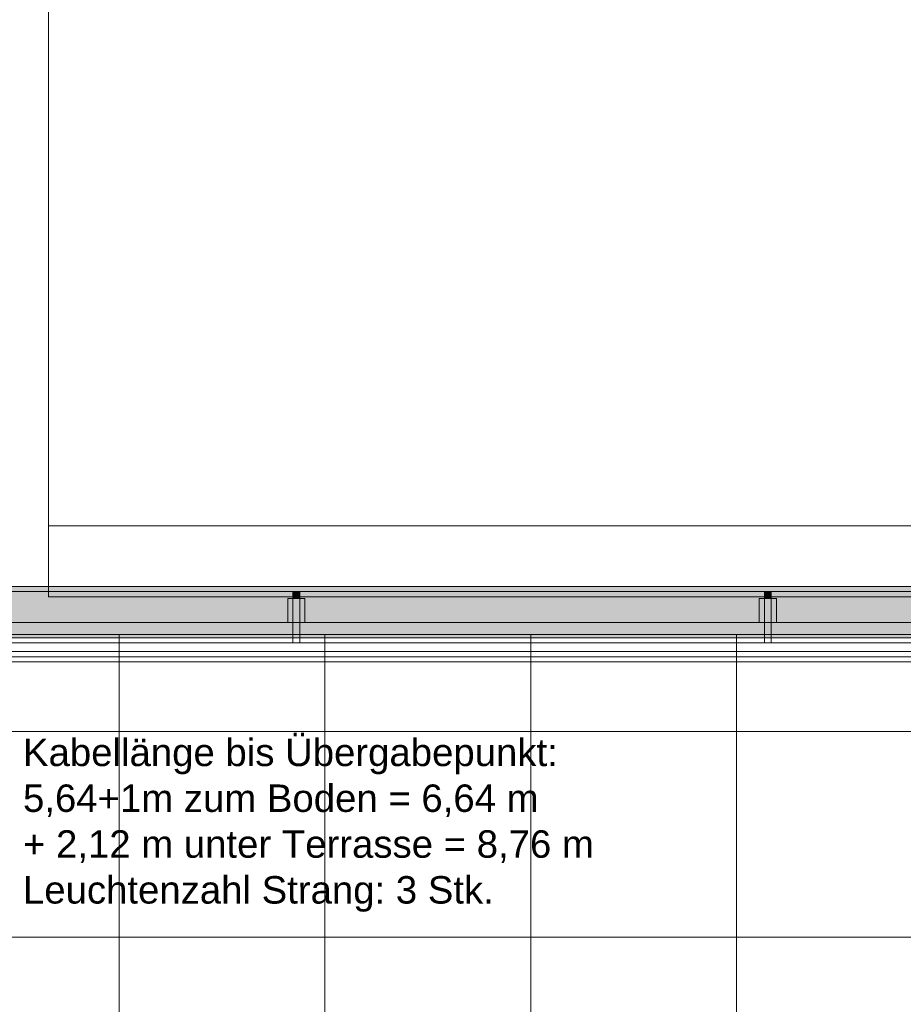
# Model space of a CAD drawing. Extents: x -620 to 300, y 62 to 1112.
# Tile 54 of 200: x -349 to -297, y 429 to 486. Entities that reach past the tile are written whole.
import ezdxf

# ---------------------------------------------------------------- set-up
doc = ezdxf.new("R2010")
doc.units = 0
doc.layers.get('0').update_dxf_attribs({"lineweight": 13})
doc.layers.add('00_E_ST_Handlaufleuchte_Kabel_Text', color=7, linetype='Continuous', lineweight=13)
for name, color, linetype, lineweight, true_color in [('30 -33 Aussenwände- 7 Fassade_ Elemente', 7, 'Continuous', 9, 0x00aacc), ('30 -34 Innenwände- 6 Elemente', 7, 'Continuous', 9, 0xff6633), ('30 -36 Dächer- 3 Dachbeläge', 7, 'Continuous', 15, 0x9999ff), ('30 -36 Dächer- 4 Dachbekleidungen', 7, 'Continuous', 9, 0xccccff), ('60- 61 allgemeine Ausstattung- 4 Terrassen', 9, 'Continuous', 9, 0x808080)]:
    doc.layers.add(name, color=color, linetype=linetype, lineweight=lineweight, true_color=true_color)
doc.styles.get("Standard").update_dxf_attribs({"font": 'ARIALN.TTF'})

# ---------------------------------------------------------------- blocks, each defined once
blk = doc.blocks.new('Referenz-A06CPVM1L0')
at = {"layer": '30 -33 Aussenwände- 7 Fassade_ Elemente', "color": 0, "linetype": 'Continuous', "ltscale": 0.13}
for p, q in [((-346.876, 601.814), (-346.876, 452.414)), ((-346.876, 456.554), (-292.576, 456.554)), ((-346.876, 453.014), (-346.876, 456.554)), ((-346.876, 456.554), (-291.976, 456.554)), ((-346.876, 452.414), (-346.876, 456.554)), ((-292.576, 453.014), (-346.876, 453.014)), ((-291.976, 452.414), (-346.876, 452.414)), ((-346.876, 452.414), (26.884, 452.414))]:
    blk.add_line(p, q, dxfattribs=at)
at = {"layer": '30 -34 Innenwände- 6 Elemente', "color": 0, "linetype": 'Continuous', "ltscale": 0.13}
for p, q in [((-346.876, 452.414), (-346.876, 601.814)), ((26.884, 452.414), (-346.876, 452.414)), ((-349.076, 450.214), (26.884, 450.214)), ((26.884, 449.214), (-350.076, 449.214)), ((-350.676, 448.614), (26.884, 448.614))]:
    blk.add_line(p, q, dxfattribs=at)
at = {"layer": '30 -36 Dächer- 3 Dachbeläge', "color": 0, "linetype": 'Continuous', "ltscale": 0.15}
for p, q in [((-349.076, 453.014), (26.884, 453.014)), ((26.884, 450.014), (-349.076, 450.014))]:
    blk.add_line(p, q, dxfattribs=at)
at = {"layer": '30 -36 Dächer- 3 Dachbeläge', "color": 0, "lineweight": 9}
for p, q in [((-332.626, 452.314), (-332.626, 452.714)), ((-332.226, 452.714), (-332.226, 452.314)), ((-305.126, 452.314), (-305.126, 452.714)), ((-304.726, 452.714), (-304.726, 452.314)), ((-332.226, 452.314), (-332.626, 452.314)), ((-304.726, 452.314), (-305.126, 452.314))]:
    blk.add_line(p, q, dxfattribs=at)
at = {"layer": '30 -36 Dächer- 3 Dachbeläge', "color": 0, "lineweight": 0}
for points in [[(-349.076, 450.014), (-349.076, 453.014), (26.884, 450.014)], [(26.884, 450.014), (-349.076, 453.014), (26.884, 453.014)], [(-332.626, 452.314), (-332.226, 452.314), (-332.626, 452.714)], [(-332.626, 452.714), (-332.226, 452.314), (-332.226, 452.714)], [(-305.126, 452.314), (-304.726, 452.314), (-305.126, 452.714)], [(-305.126, 452.714), (-304.726, 452.314), (-304.726, 452.714)]]:
    blk.add_solid(points, dxfattribs=at)
at = {"layer": '30 -36 Dächer- 4 Dachbekleidungen', "color": 0, "linetype": 'Continuous', "ltscale": 0.13}
for p, q in [((-349.076, 452.714), (26.884, 452.714)), ((-332.926, 450.914), (-332.926, 452.314)), ((-332.926, 452.314), (-332.626, 452.314)), ((-332.226, 452.314), (-332.626, 452.314)), ((-332.626, 452.314), (-332.626, 450.914)), ((-332.226, 450.914), (-332.226, 452.314)), ((-331.926, 452.314), (-332.226, 452.314)), ((-331.926, 450.914), (-331.926, 452.314)), ((-305.426, 450.914), (-305.426, 452.314)), ((-305.426, 452.314), (-305.126, 452.314)), ((-304.726, 452.314), (-305.126, 452.314)), ((-305.126, 452.314), (-305.126, 450.914)), ((-304.726, 450.914), (-304.726, 452.314)), ((-304.426, 452.314), (-304.726, 452.314)), ((-304.426, 450.914), (-304.426, 452.314)), ((26.884, 450.914), (-349.076, 450.914)), ((-332.626, 449.714), (-332.626, 450.914)), ((-332.226, 450.914), (-332.226, 449.714)), ((-305.126, 449.714), (-305.126, 450.914)), ((-304.726, 450.914), (-304.726, 449.714)), ((26.884, 449.714), (-349.576, 449.714)), ((-332.226, 449.714), (-332.626, 449.714)), ((-304.726, 449.714), (-305.126, 449.714)), ((-350.376, 448.914), (26.884, 448.914))]:
    blk.add_line(p, q, dxfattribs=at)
at = {"layer": '60- 61 allgemeine Ausstattung- 4 Terrassen', "color": 0}
for p, q in [((26.884, 450.214), (-349.076, 450.214)), ((-342.756, 420.014), (-342.756, 450.214)), ((-330.756, 420.014), (-330.756, 450.214)), ((-318.756, 420.014), (-318.756, 450.214)), ((-306.756, 420.014), (-306.756, 450.214)), ((-398.076, 444.554), (26.884, 444.554)), ((-398.076, 432.554), (26.884, 432.554))]:
    blk.add_line(p, q, dxfattribs=at)

msp = doc.modelspace()

# ---------------------------------------------------------------- block references
at = {"color": 8, "lineweight": 13, "ltscale": 0.13, "true_color": 0x808080}
msp.add_blockref('Referenz-A06CPVM1L0', (0, 0), dxfattribs=at)

# ---------------------------------------------------------------- texts
at = {"layer": '00_E_ST_Handlaufleuchte_Kabel_Text', "ltscale": 0.13, "char_height": 1.6, "attachment_point": 1}
for s, insert in [('{\\fArial;Kabellänge bis Übergabepunkt:}', (-348.363, 444.137)), ('{\\fArial;5,64+1m zum Boden = 6,64 m}', (-348.363, 441.465)), ('{\\fArial;+ 2,12 m unter Terrasse = 8,76 m}', (-348.363, 438.793)), ('{\\fArial;Leuchtenzahl Strang: 3 Stk.}', (-348.363, 436.121))]:
    msp.add_mtext(s, dxfattribs=dict(at, insert=insert))

doc.saveas('drawing.dxf')
